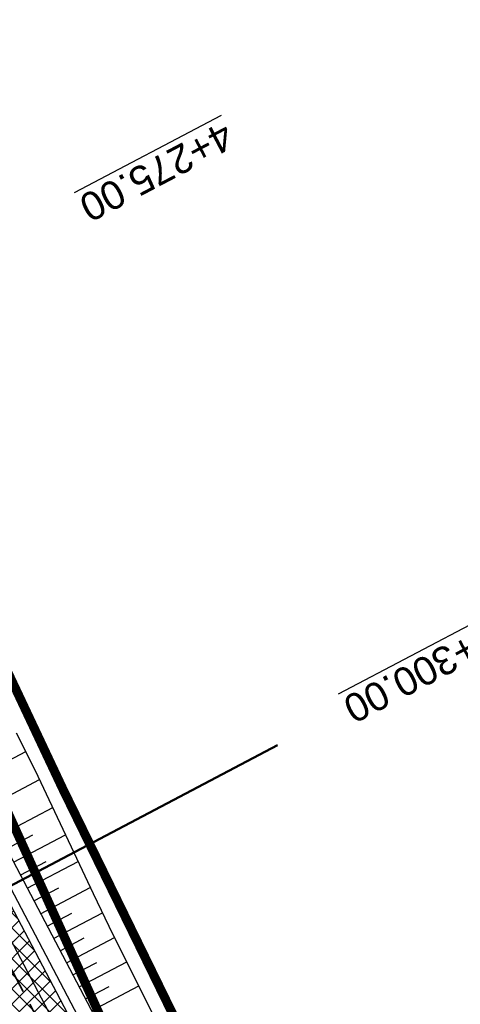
# Model space of a CAD drawing. Header units: metres. Extents: x 7529682 to 7533711, y 5721195 to 5727842.
# Tile 12 of 232: x 7531718 to 7531738, y 5723994 to 5724037. Entities that reach past the tile are written whole.
import ezdxf

# ---------------------------------------------------------------- set-up
doc = ezdxf.new("R2010")
doc.units = ezdxf.units.M
for name, pattern in [('817-dzialki-09-05-04$0$HIDDEN', [0.375, 0.25, -0.125]), ('ACAD_ISO05W100', [33, 24, -3, 0, -3, 0, -3]), ('CENTER2', [28.575000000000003, 19.05, -3.175, 3.175, -3.175])]:
    doc.linetypes.add(name, pattern=pattern)
for name, color, linetype in [('C-DROGI-SYTUACJA', 7, 'Continuous'), ('D-hatch-pobocza', 131, 'Continuous'), ('D-pobocza', 60, 'Continuous'), ('D-skarpa', 2, 'Continuous'), ('D-skarpa-kreskowanie', 2, 'Continuous')]:
    doc.layers.add(name, color=color, linetype=linetype)
for name, color, linetype, lineweight in [('D-bariera-uliczna-typu-B-01', 1, 'FENCELINE1', 30), ('D-obrzeża', 2, 'Continuous', 30), ('D-pas-drogowy', 7, 'ACAD_ISO05W100', 50), ('Sieci-KD-proj', 4, 'KANDESZCZ_X2', 30)]:
    doc.layers.add(name, color=color, linetype=linetype, lineweight=lineweight)
for name, color, linetype, lineweight, true_color in [('D-hatch-ciag-pieszo-rowerowy', 7, 'Continuous', 13, 0xff9f80), ('D-LR-etap-III', 7, '817-dzialki-09-05-04$0$HIDDEN', 50, 0x00008f), ('D-przekroje-pop', 7, 'Continuous', 50, 0x000099)]:
    doc.layers.add(name, color=color, linetype=linetype, lineweight=lineweight, true_color=true_color)
doc.styles.add('DIMTEXT', font='simplex.shx', dxfattribs={"width": 0.7})
doc.styles.get("Standard").update_dxf_attribs({"font": 'arial.ttf'})
doc.linetypes.add('FENCELINE1', pattern='A,6.35,-2.54,[133,ltypeshp.shx,S=2.54,R=0,X=-2.54,Y=0],-2.54,25.4', length=36.83)
doc.linetypes.add('KANDESZCZ_X2', pattern='A,4.366477,-0.326302,["kd",DIMTEXT,S=1.28,R=0,X=0,Y=-0.405864],-2.036296,4.465198', length=11.194273)
pattern_1 = [(45, (0, 0), (-0.3367596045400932, 0.3367596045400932), []), (135, (0, 0), (-0.3367596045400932, -0.3367596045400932), [])]

msp = doc.modelspace()

# ---------------------------------------------------------------- hatches: boundary and pattern name
at = {"layer": 'D-hatch-ciag-pieszo-rowerowy'}
h = msp.add_hatch(dxfattribs=at)
h.set_pattern_fill('ANSI37', color=256, scale=0.15, style=0)
h.set_pattern_definition(pattern_1)
h.paths.add_polyline_path([(7531670.458906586, 5724086.71862006), (7531652.861359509, 5724119.414572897), (7531649.993960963, 5724119.543724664), (7531666.660201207, 5724088.578124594), (7531679.390585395, 5724065.760141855), (7531684.867617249, 5724055.947126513), (7531688.519226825, 5724049.118146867), (7531697.217035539, 5724032.628804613), (7531705.518825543, 5724016.848378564), (7531710.984685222, 5724006.444116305), (7531717.725285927, 5723993.613384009), (7531720.608718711, 5723993.496779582), (7531714.804138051, 5724004.545797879), (7531709.33827834, 5724014.950060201), (7531701.035182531, 5724030.73296927), (7531692.33344085, 5724047.229767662), (7531688.667872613, 5724054.084851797), (7531683.179854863, 5724063.917550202)])
at = {"layer": 'D-hatch-pobocza'}
h = msp.add_hatch(dxfattribs=at)
h.set_pattern_fill('ANSI37', color=256, scale=0.15, style=0)
h.set_pattern_definition(pattern_1)
h.paths.add_polyline_path([(7531641.557825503, 5724137.251755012), (7531638.973820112, 5724135.895878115), (7531641.006768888, 5724132.021778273), (7531664.906257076, 5724087.616922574), (7531677.64401952, 5724064.785715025), (7531683.112433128, 5724054.988140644), (7531686.752875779, 5724048.180044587), (7531695.447538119, 5724031.696667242), (7531703.748818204, 5724015.917210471), (7531709.214143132, 5724005.513965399), (7531719.388607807, 5723986.14687362), (7531726.295217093, 5723973.000144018), (7531732.740794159, 5723960.735633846), (7531735.13, 5723956.19), (7531735.640456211, 5723955.218925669), (7531738.920835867, 5723952.151005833), (7531736.413235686, 5723957.004825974), (7531736.305660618, 5723956.961851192), (7531727.534596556, 5723973.651249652), (7531720.62798727, 5723986.797979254), (7531710.453522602, 5724006.165071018), (7531704.987823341, 5724016.569028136), (7531696.686186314, 5724032.349163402), (7531687.989321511, 5724048.836716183), (7531684.341062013, 5724055.659430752), (7531678.866615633, 5724065.467813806), (7531666.134017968, 5724088.289763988), (7531645.570935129, 5724126.495633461, -0.04489876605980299), (7531643.41488373, 5724131.53862466)])

# ---------------------------------------------------------------- linework, layer by layer
at = {"layer": 'C-DROGI-SYTUACJA', "color": 10, "linetype": 'CENTER2', "lineweight": 35, "ltscale": 0.2}
msp.add_lwpolyline([(7531614.256663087, 5724194.442743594, -0.04259237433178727), (7531617.002724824, 5724190.14299819), (7531641.086772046, 5724144.244027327, -0.04226225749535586), (7531643.052354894, 5724139.578765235), (7531645.974061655, 5724130.590306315, 0.04489876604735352), (7531648.087837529, 5724125.646197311), (7531669.362691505, 5724086.1178688), (7531687.570882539, 5724053.485485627), (7531733.076127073, 5723967.06731419, 0.08906008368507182), (7531737.423082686, 5723961.49317242), (7531739.516334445, 5723959.616805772, -0.04859652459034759), (7531742.139793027, 5723956.760110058), (7531750.647625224, 5723945.469249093, -0.1118001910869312), (7531754.274373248, 5723937.414485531), (7531757.426190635, 5723921.897601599, 0.2009158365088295), (7531763.939597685, 5723912.314339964), (7531771.973882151, 5723907.081516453, -0.1312281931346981), (7531777.150318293, 5723901.326672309), (7531783.375044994, 5723889.119926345)], format="xyb", dxfattribs=at)
at = {"layer": 'D-bariera-uliczna-typu-B-01', "color": 160, "ltscale": 0.1, "true_color": 0x3d3dff, "flags": 128}
msp.add_lwpolyline([(7531734.96961638, 5723966.915378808), (7531732.194850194, 5723972.195146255), (7531725.288447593, 5723985.341482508), (7531715.113982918, 5724004.708574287), (7531709.648123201, 5724015.112836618), (7531701.344844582, 5724030.896093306), (7531692.642552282, 5724047.39393556), (7531688.975029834, 5724054.252674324), (7531683.485474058, 5724064.088128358), (7531670.765846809, 5724086.886830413), (7531650.215144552, 5724125.06969697, -0.04489876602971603), (7531648.302177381, 5724129.544115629), (7531645.094307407, 5724139.412938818)], format="xyb", dxfattribs=at)
at = {"layer": 'D-LR-etap-III', "ltscale": 10, "flags": 128}
msp.add_lwpolyline([(7531750.474471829, 5723895.103125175, 0.4, 0.4, 0), (7531750.505, 5723895.13, 0.4, 0.4, 0), (7531682.71, 5724022.92, 0.4, 0.4, 0), (7531619.177023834, 5724147.203692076, 0.4, 0.4, 0), (7531592.308960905, 5724198.48863389, 0.4, 0.4, 0), (7531553.263875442, 5724272.918564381, 0.4, 0.4, 0), (7531504.019999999, 5724366.79, 0.4, 0.4, 0), (7531482.09, 5724407.62, 0.4, 0.4, 0), (7531412.350402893, 5724541.182759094, 0.4, 0.4, 0), (7531388.463669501, 5724586.929768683, 0.4, 0.4, 0), (7531345.12, 5724669.94, 0.4, 0.4, 0), (7531127.66, 5725081.67, 0.4, 0.4, 0), (7531059.253139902, 5725211.040795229, 0.4, 0.4, 0), (7531008.007244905, 5725307.953830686, 0.4, 0.4, 0), (7530964.181635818, 5725390.835555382, 0.4, 0.4, 0), (7530914.557354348, 5725484.683561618, 0.4, 0.4, 0), (7530865.243241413, 5725577.493975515, 0.4, 0.4, 0), (7530840.085257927, 5725624.058651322, 0.4, 0.4, 0), (7530802.559525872, 5725694.924584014, 0.4, 0.4, 0), (7530755.54, 5725787.51, 0.4, 0.4, 0), (7530708.717810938, 5725876.303221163, 0.4, 0.4, 0), (7530695.12, 5725902.09, 0.4, 0.4, 0), (7530642.91397006, 5726001.07839487, 0.4, 0.4, 0), (7530634.934723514, 5726016.146615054, 0.4, 0.4, 0), (7530610.820000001, 5726061.929999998, 0.4, 0.4, 0), (7530610.820000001, 5726061.929999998, 0.4, 0.4, 0), (7530607.21, 5726063.51, 0.4, 0.4, 0), (7530597.42, 5726080.68, 0.4, 0.4, 0), (7530591.16, 5726088.44, 0.4, 0.4, 0), (7530581.28, 5726107.21, 0.4, 0.4, 0), (7530571.29, 5726130.56, 0.4, 0.4, 0), (7530549.554994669, 5726171.527317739, 0.4, 0.4, 0), (7530531.014309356, 5726206.473807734, 0.4, 0.4, 0), (7530516.461208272, 5726236.016618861, 0.4, 0.4, 0), (7530500.798929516, 5726266.141265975, 0.4, 0.4, 0), (7530491.349999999, 5726283.94, 0.4, 0.4, 0), (7530482.4, 5726303.41, 0.4, 0.4, 0), (7530482.4, 5726303.41, 0.4, 0.4, 0), (7530450.41, 5726357.28, 0.4, 0.4, 0), (7530397.759396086, 5726458.499907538, 0.4, 0.4, 0), (7530334.707815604, 5726583.664702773, 0.4, 0.4, 0), (7530303.939274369, 5726645.167943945, 0.4, 0.4, 0), (7530300.509779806, 5726651.777515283, 0.4, 0.4, 0), (7530289.213532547, 5726671.966724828, 0.4, 0.4, 0), (7530281.54, 5726685.57, 0.4, 0.4, 0), (7530261.37085633, 5726724.163374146, 0.4, 0.4, 0), (7530254.03, 5726738.21, 0.4, 0.4, 0), (7530197.219999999, 5726845.06, 0.4, 0.4, 0), (7530194.71, 5726849.15, 0.4, 0.4, 0), (7530195.92, 5726850.75, 0.4, 0.4, 0), (7530170.546669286, 5726892.961489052, 0.4, 0.4, 0), (7530143.174718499, 5726945.065838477, 0.4, 0.4, 0), (7530105.059999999, 5727018.32, 0.4, 0.4, 0), (7530100.059999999, 5727027.16, 0.4, 0.4, 0), (7530062.318670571, 5727099.625398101, 0.4, 0.4, 0), (7530015.378537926, 5727189.420463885, 0.4, 0.4, 0), (7529983.207960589, 5727250.206596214, 0.4, 0.4, 0), (7529953.284293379, 5727306.74720398, 0.4, 0.4, 0), (7529900.67053443, 5727406.15903814, 0.4, 0.4, 0), (7529890.630239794, 5727425.131178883, 0.4, 0.4, 0), (7529875.155383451, 5727454.426350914, 0.4, 0.4, 0), (7529857.560096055, 5727487.787346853, 0.4, 0.4, 0), (7529835.194401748, 5727530.19312405, 0.4, 0.4, 0), (7529811.740544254, 5727574.662079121, 0.4, 0.4, 0), (7529792.101859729, 5727611.922638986, 0.4, 0.4, 0), (7529768.066117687, 5727657.469613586, 0.4, 0.4, 0), (7529755.210566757, 5727682.131373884, 0.4, 0.4, 0), (7529753.309999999, 5727681.13, 0.4, 0.4, 0), (7529739.21, 5727707.77, 0.4, 0.4, 0), (7529735.394745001, 5727711.251990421, 0.4, 0.4, 0), (7529725.42, 5727730.2, 0.4, 0.4, 0), (7529723.55, 5727729.88, 0.4, 0.4, 0), (7529695.566668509, 5727782.932080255, 0.4, 0.4, 0), (7529717.67971874, 5727794.024357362, 0.4, 0.4, 0), (7529736.274870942, 5727758.647400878, 0.4, 0.4, 0), (7529736.274870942, 5727758.647400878, 0.4, 0.4, 0), (7529744.511003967, 5727750.406106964, 0.4, 0.4, 0), (7529744.511003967, 5727750.406106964, 0.4, 0.4, 0), (7529750.282568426, 5727738.549848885, 0.4, 0.4, 0), (7529777.108510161, 5727687.569424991, 0.4, 0.4, 0), (7529796.51537536, 5727651.329932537, 0.4, 0.4, 0), (7529814.937945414, 5727616.793170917, 0.4, 0.4, 0), (7529839.006722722, 5727572.303976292, 0.4, 0.4, 0), (7529860.617626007, 5727532.509108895, 0.4, 0.4, 0), (7529882.348967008, 5727491.504261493, 0.4, 0.4, 0), (7529904.865139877, 5727449.096370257, 0.4, 0.4, 0), (7529920.747384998, 5727418.884773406, 0.4, 0.4, 0), (7529946.676504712, 5727368.547487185, 0.4, 0.4, 0), (7529972.024701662, 5727320.573310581, 0.4, 0.4, 0), (7529987.740014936, 5727290.153392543, 0.4, 0.4, 0), (7529996.497385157, 5727273.661630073, 0.4, 0.4, 0), (7530017.541471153, 5727234.202689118, 0.4, 0.4, 0), (7530033.053657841, 5727204.864166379, 0.4, 0.4, 0), (7530051.622983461, 5727170.222745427, 0.4, 0.4, 0), (7530069.276612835, 5727137.015751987, 0.4, 0.4, 0), (7530089.385386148, 5727097.533639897, 0.4, 0.4, 0), (7530109.712512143, 5727060.746615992, 0.4, 0.4, 0), (7530136.769722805, 5727011.640131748, 0.4, 0.4, 0), (7530162.446686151, 5726962.743777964, 0.4, 0.4, 0), (7530187.674104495, 5726916.992101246, 0.4, 0.4, 0), (7530207.820739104, 5726879.335323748, 0.4, 0.4, 0), (7530230.625609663, 5726834.518686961, 0.4, 0.4, 0), (7530262.288093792, 5726776.61832811, 0.4, 0.4, 0), (7530277.509672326, 5726760.213143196, 0.4, 0.4, 0), (7530286.036865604, 5726744.106684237, 0.4, 0.4, 0), (7530288.097472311, 5726735.884066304, 0.4, 0.4, 0), (7530290.393870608, 5726725.046963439, 0.4, 0.4, 0), (7530296.17664807, 5726713.582980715, 0.4, 0.4, 0), (7530302.726195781, 5726701.18226779, 0.4, 0.4, 0), (7530325.685047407, 5726657.466383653, 0.4, 0.4, 0), (7530343.243978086, 5726623.648592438, 0.4, 0.4, 0), (7530360.229820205, 5726591.746871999, 0.4, 0.4, 0), (7530383.20855044, 5726548.059469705, 0.4, 0.4, 0), (7530406.017875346, 5726503.605514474, 0.4, 0.4, 0), (7530427.464919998, 5726462.620289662, 0.4, 0.4, 0), (7530447.9278544, 5726424.388014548, 0.4, 0.4, 0), (7530471.126878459, 5726379.920667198, 0.4, 0.4, 0), (7530490.501003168, 5726343.033350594, 0.4, 0.4, 0), (7530509.499458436, 5726306.733076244, 0.4, 0.4, 0), (7530529.890269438, 5726267.244072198, 0.4, 0.4, 0), (7530543.852446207, 5726238.990319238, 0.4, 0.4, 0), (7530554.808897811, 5726218.943990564, 0.4, 0.4, 0), (7530559.027108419, 5726212.223286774, 0.4, 0.4, 0), (7530563.060988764, 5726206.409670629, 0.4, 0.4, 0), (7530566.93354971, 5726200.463543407, 0.4, 0.4, 0), (7530569.771022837, 5726194.901501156, 0.4, 0.4, 0), (7530571.47319415, 5726191.282350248, 0.4, 0.4, 0), (7530572.839142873, 5726188.024533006, 0.4, 0.4, 0), (7530575.295071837, 5726182.034664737, 0.4, 0.4, 0), (7530579.736851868, 5726173.306070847, 0.4, 0.4, 0), (7530583.3, 5726167.41, 0.4, 0.4, 0), (7530593.4, 5726163.33, 0.4, 0.4, 0), (7530598.618375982, 5726155.264489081, 0.4, 0.4, 0), (7530608.258304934, 5726140.497132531, 0.4, 0.4, 0), (7530603.269999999, 5726136.83, 0.4, 0.4, 0), (7530606.53, 5726131.84, 0.4, 0.4, 0), (7530604.239057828, 5726124.21679044, 0.4, 0.4, 0), (7530605.847136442, 5726121.630127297, 0.4, 0.4, 0), (7530608.971611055, 5726116.164124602, 0.4, 0.4, 0), (7530618.114293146, 5726097.791111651, 0.4, 0.4, 0), (7530651.213125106, 5726034.959524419, 0.4, 0.4, 0), (7530670.243741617, 5725998.61095082, 0.4, 0.4, 0), (7530698.075474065, 5725945.952624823, 0.4, 0.4, 0), (7530716.505955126, 5725911.3051464, 0.4, 0.4, 0), (7530735.223454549, 5725875.667401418, 0.4, 0.4, 0), (7530752.504235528, 5725842.154920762, 0.4, 0.4, 0), (7530778.310652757, 5725793.501254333, 0.4, 0.4, 0), (7530797.499961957, 5725756.381811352, 0.4, 0.4, 0), (7530812.518974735, 5725728.28874362, 0.4, 0.4, 0), (7530820.039295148, 5725713.160404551, 0.4, 0.4, 0), (7530822.422446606, 5725710.193574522, 0.4, 0.4, 0), (7530833.154893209, 5725688.800634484, 0.4, 0.4, 0), (7530849.629354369, 5725656.158601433, 0.4, 0.4, 0), (7530867.98290276, 5725621.963939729, 0.4, 0.4, 0), (7530872.629809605, 5725612.88760475, 0.4, 0.4, 0), (7530880.354488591, 5725597.594500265, 0.4, 0.4, 0), (7530883.839446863, 5725593.389159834, 0.4, 0.4, 0), (7530891.782113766, 5725587.763349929, 0.4, 0.4, 0), (7530895.038670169, 5725584.280746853, 0.4, 0.4, 0), (7530897.033644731, 5725580.941110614, 0.4, 0.4, 0), (7530900.951646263, 5725579.945856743, 0.4, 0.4, 0), (7530904.80970798, 5725571.977328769, 0.4, 0.4, 0), (7530903.682362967, 5725568.566434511, 0.4, 0.4, 0), (7530908.900614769, 5725558.844845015, 0.4, 0.4, 0), (7530910.252030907, 5725545.671606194, 0.4, 0.4, 0), (7530912.872986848, 5725538.645543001, 0.4, 0.4, 0), (7530945.278171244, 5725478.464284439, 0.4, 0.4, 0), (7530959.692318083, 5725450.24628822, 0.4, 0.4, 0), (7531002.82670893, 5725368.192370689, 0.4, 0.4, 0), (7531044.703532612, 5725290.314293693, 0.4, 0.4, 0), (7531064.098839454, 5725253.212562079, 0.4, 0.4, 0), (7531083.010253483, 5725216.677517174, 0.4, 0.4, 0), (7531113.013137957, 5725158.465613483, 0.4, 0.4, 0), (7531137.364304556, 5725113.07076138, 0.4, 0.4, 0), (7531150.830830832, 5725086.711759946, 0.4, 0.4, 0), (7531159.745663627, 5725076.640848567, 0.4, 0.4, 0), (7531166.309999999, 5725074.58, 0.4, 0.4, 0), (7531172.29, 5725062.58, 0.4, 0.4, 0), (7531170.589828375, 5725055.605912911, 0.4, 0.4, 0), (7531173.732823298, 5725044.080706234, 0.4, 0.4, 0), (7531215.342008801, 5724964.859648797, 0.4, 0.4, 0), (7531238.054496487, 5724921.684649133, 0.4, 0.4, 0), (7531262.389821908, 5724875.282876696, 0.4, 0.4, 0), (7531295.587160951, 5724811.265731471, 0.4, 0.4, 0), (7531348.487908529, 5724712.362812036, 0.4, 0.4, 0), (7531363.740817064, 5724682.68394264, 0.4, 0.4, 0), (7531366.986905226, 5724675.865317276, 0.4, 0.4, 0), (7531382.541261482, 5724646.110625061, 0.4, 0.4, 0), (7531401.299165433, 5724610.874551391, 0.4, 0.4, 0), (7531428.964837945, 5724558.862274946, 0.4, 0.4, 0), (7531449.111202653, 5724520.397801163, 0.4, 0.4, 0), (7531477.292992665, 5724465.831467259, 0.4, 0.4, 0), (7531500.996290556, 5724421.112506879, 0.4, 0.4, 0), (7531512.121834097, 5724400.549045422, 0.4, 0.4, 0), (7531513.78163794, 5724396.757451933, 0.4, 0.4, 0), (7531526.32, 5724379.39, 0.4, 0.4, 0), (7531566.783642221, 5724302.73628205, 0.4, 0.4, 0), (7531578.579156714, 5724282.774819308, 0.4, 0.4, 0), (7531584.232619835, 5724273.111246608, 0.4, 0.4, 0), (7531590.109283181, 5724263.508189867, 0.4, 0.4, 0), (7531593.027899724, 5724258.771479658, 0.4, 0.4, 0), (7531595.711841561, 5724254.226824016, 0.4, 0.4, 0), (7531601.659976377, 5724243.898197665, 0.4, 0.4, 0), (7531606.097733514, 5724235.986407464, 0.4, 0.4, 0), (7531609.382207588, 5724230.799061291, 0.4, 0.4, 0), (7531611.580260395, 5724227.671180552, 0.4, 0.4, 0), (7531612.707802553, 5724225.86410867, 0.4, 0.4, 0), (7531618.665224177, 5724214.480919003, 0.4, 0.4, 0), (7531619.885522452, 5724212.333950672, 0.4, 0.4, 0), (7531620.931818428, 5724210.787064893, 0.4, 0.4, 0), (7531623.518605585, 5724207.111542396, 0.4, 0.4, 0), (7531626.143926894, 5724203.61306897, 0.4, 0.4, 0), (7531632.022984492, 5724196.485954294, 0.4, 0.4, 0), (7531653.949089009, 5724152.617641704, 0.4, 0.4, 0), (7531656.750690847, 5724143.103797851, 0.4, 0.4, 0), (7531659.61440691, 5724133.254504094, 0.4, 0.4, 0), (7531661.627147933, 5724128.646047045, 0.4, 0.4, 0.01093811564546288), (7531674.314987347, 5724101.43546424, 0.4, 0.4, 0), (7531685.137626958, 5724081.408252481, 0.4, 0.4, 0), (7531692.159945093, 5724066.277333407, 0.4, 0.4, 0), (7531699.662164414, 5724051.388120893, 0.4, 0.4, 0), (7531704.480624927, 5724040.808561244, 0.4, 0.4, 0), (7531704.480624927, 5724040.808561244, 0.4, 0.4, 0), (7531704.401251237, 5724037.368913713, 0.4, 0.4, 0), (7531720.383609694, 5724003.441317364, 0.4, 0.4, 0), (7531728.79890528, 5723986.206298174, 0.4, 0.4, 0), (7531733.237926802, 5723977.192631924, 0.4, 0.4, 0), (7531736.750027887, 5723969.505210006, 0.4, 0.4, 0), (7531737.336143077, 5723968.518916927, 0.4, 0.4, 0), (7531738.285051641, 5723967.699360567, 0.4, 0.4, 0), (7531742.180915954, 5723962.346428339, 0.4, 0.4, 0), (7531744.286141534, 5723958.615526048, 0.4, 0.4, 0), (7531755.393260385, 5723944.192617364, 0.4, 0.4, 0), (7531758.69, 5723936.76, 0.4, 0.4, 0), (7531780.08, 5723929.25, 0.4, 0.4, 0), (7531792.611989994, 5723906.337708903, 0.4, 0.4, 0), (7531792.611989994, 5723906.337708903, 0.4, 0.4, 0), (7531756.962094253, 5723883.055323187, 0.4, 0.4, 0), (7531750.46, 5723895.130000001, 0.4, 0.4, 0), (7531750.46, 5723895.130000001, 0, 0, 0)], format="xyseb", dxfattribs=at)
at = {"layer": 'D-obrzeża'}
msp.add_lwpolyline([(7531780.89415394, 5723900.508946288), (7531779.425246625, 5723903.067009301, 0.1186133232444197), (7531777.818070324, 5723904.766880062), (7531765.060392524, 5723913.076104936, -0.2009158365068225), (7531758.546985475, 5723922.659366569), (7531755.443017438, 5723937.940680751, 0.1118001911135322), (7531751.816269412, 5723945.995444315), (7531743.064820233, 5723957.609612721, 0.0485965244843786), (7531740.441361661, 5723960.466308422), (7531738.436547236, 5723962.263400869, -0.08926204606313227), (7531734.082128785, 5723967.851728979), (7531731.88503071, 5723972.032321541), (7531724.978602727, 5723985.1787061), (7531714.804138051, 5724004.545797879), (7531709.33827834, 5724014.950060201), (7531701.035182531, 5724030.73296927), (7531692.33344085, 5724047.229767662), (7531688.667872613, 5724054.084851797), (7531683.179854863, 5724063.917550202), (7531670.458906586, 5724086.71862006), (7531649.906948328, 5724124.903820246, -0.04489876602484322), (7531647.969320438, 5724129.435920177), (7531644.774618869, 5724139.264231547)], format="xyb", dxfattribs=at)
at = {"layer": 'D-pas-drogowy', "ltscale": 0.2, "flags": 128}
msp.add_lwpolyline([(7531633.018560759, 5724182.834272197, 0.4, 0.4, 0), (7531617.558899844, 5724211.608162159, 0.4, 0.4, 0), (7531566.783642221, 5724302.73628205, 0.4, 0.4, 0), (7531538.419082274, 5724356.469679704, 0.4, 0.4, 0), (7531526.32, 5724379.39, 0.4, 0.4, 0), (7531516.102085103, 5724393.607319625, 0.4, 0.4, 0.001485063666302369), (7531513.78037409, 5724396.837773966, 0.4, 0.4, 0), (7531501.87, 5724413.41, 0.4, 0.4, 0), (7531474.926107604, 5724464.507896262, 0.4, 0.4, 0), (7531446.200436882, 5724518.992313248, 0.4, 0.4, 0), (7531424.962185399, 5724559.262257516, 0.4, 0.4, 0), (7531398.444460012, 5724609.565801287, 0.4, 0.4, 0), (7531379.647455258, 5724645.216004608, 0.4, 0.4, 0), (7531365.23, 5724672.56, 0.4, 0.4, 0), (7531341.305752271, 5724717.915356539, 0.4, 0.4, 0), (7531312.899996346, 5724771.788898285, 0.4, 0.4, 0), (7531292.590923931, 5724810.306502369, 0.4, 0.4, 0), (7531259.391619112, 5724873.271351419, 0.4, 0.4, 0), (7531233.740401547, 5724921.922582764, 0.4, 0.4, 0), (7531203.072738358, 5724980.092044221, 0.4, 0.4, 0), (7531173.471398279, 5725036.225177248, 0.4, 0.4, 0), (7531168.269999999, 5725046.09, 0.4, 0.4, 0), (7531172.29, 5725062.58, 0.4, 0.4, 0), (7531166.309999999, 5725074.58, 0.4, 0.4, 0), (7531150.32, 5725079.6, 0.4, 0.4, 0), (7531141.5, 5725096.43, 0.4, 0.4, 0), (7531109.311735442, 5725157.814415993, 0.4, 0.4, 0), (7531086.641300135, 5725201.047918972, 0.4, 0.4, 0), (7531059.198258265, 5725253.383662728, 0.4, 0.4, 0), (7531028.206828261, 5725312.48946212, 0.4, 0.4, 0), (7530999.104694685, 5725367.990143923, 0.4, 0.4, 0), (7530956.247527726, 5725449.724815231, 0.4, 0.4, 0), (7530924.397774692, 5725510.463768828, 0.4, 0.4, 0), (7530897.509999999, 5725561.74, 0.4, 0.4, 0), (7530894.46, 5725566.14, 0.4, 0.4, 0), (7530892.16, 5725570.49, 0.4, 0.4, 0), (7530869.362688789, 5725613.307018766, 0.4, 0.4, 0), (7530861.693971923, 5725627.704613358, 0.4, 0.4, 0), (7530852.74, 5725644.52, 0.4, 0.4, 0), (7530831.509999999, 5725684.2, 0.4, 0.4, 0), (7530811.13, 5725722.52, 0.4, 0.4, 0), (7530792.3476413, 5725757.940652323, 0.4, 0.4, 0), (7530768.03, 5725803.8, 0.4, 0.4, 0), (7530748.768542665, 5725840.178507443, 0.4, 0.4, 0), (7530727.7, 5725879.97, 0.4, 0.4, 0), (7530712.0981582, 5725909.54523909, 0.4, 0.4, 0), (7530693.644105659, 5725944.645156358, 0.4, 0.4, 0), (7530665.702224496, 5725997.538976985, 0.4, 0.4, 0), (7530641.759999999, 5726042.88, 0.4, 0.4, 0), (7530616.5, 5726091.48, 0.4, 0.4, 0), (7530604.628439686, 5726114.319880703, 0.4, 0.4, -0.007762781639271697), (7530602.5, 5726118.43, 0.4, 0.4, 0), (7530603.992037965, 5726123.394821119, 0.4, 0.4, 0), (7530606.53, 5726131.84, 0.4, 0.4, 0), (7530603.269999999, 5726136.83, 0.4, 0.4, 0), (7530593.775620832, 5726151.368713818, 0.4, 0.4, 0), (7530590.202637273, 5726156.84001263, 0.4, 0.4, 0), (7530583.3, 5726167.41, 0.4, 0.4, 0), (7530580.578343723, 5726170.427567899, 0.4, 0.4, 0), (7530575.849999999, 5726175.67, 0.4, 0.4, 0), (7530569.009999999, 5726186.66, 0.4, 0.4, 0), (7530562.555322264, 5726199.189409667, 0.4, 0.4, 0), (7530555.67, 5726211.39, 0.4, 0.4, 0), (7530548.29, 5726224.23, 0.4, 0.4, 0), (7530540.58, 5726237.71, 0.4, 0.4, 0), (7530532.679999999, 5726252.65, 0.4, 0.4, 0), (7530524.059999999, 5726269.35, 0.4, 0.4, 0), (7530502.82, 5726309.91, 0.4, 0.4, 0), (7530488.83, 5726336.63, 0.4, 0.4, 0), (7530466.03, 5726380.16, 0.4, 0.4, 0), (7530438.469999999, 5726432.77, 0.4, 0.4, 0), (7530424.53, 5726459.09, 0.4, 0.4, 0), (7530401.63, 5726502.97, 0.4, 0.4, 0), (7530383.38, 5726538.06, 0.4, 0.4, 0), (7530353.969999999, 5726593.52, 0.4, 0.4, 0), (7530338.469999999, 5726622.74, 0.4, 0.4, 0), (7530322.009999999, 5726653.88, 0.4, 0.4, 0), (7530297.54, 5726700.33, 0.4, 0.4, 0), (7530287.38, 5726719.6, 0.4, 0.4, 0), (7530285.94993921, 5726722.315508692, 0.4, 0.4, 0), (7530280.259999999, 5726733.12, 0.4, 0.4, 0), (7530266.73, 5726758.74, 0.4, 0.4, 0), (7530260.42, 5726770.47, 0.4, 0.4, 0), (7530253.25, 5726783.82, 0.4, 0.4, 0), (7530244.95, 5726799.33, 0.4, 0.4, 0), (7530239.389999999, 5726808.49, 0.4, 0.4, 0), (7530238.29, 5726807.9, 0.4, 0.4, 0), (7530218.11, 5726850.67, 0.4, 0.4, 0), (7530175.906646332, 5726928.168028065, 0.4, 0.4, 0), (7530096.679999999, 5727076.15, 0.4, 0.4, 0), (7530094.679999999, 5727079.89, 0.4, 0.4, 0), (7530064.59693469, 5727135.522637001, 0.4, 0.4, 0), (7530046.730970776, 5727168.8921561, 0.4, 0.4, 0), (7530025.803045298, 5727208.461374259, 0.4, 0.4, 0), (7530012.846501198, 5727232.979315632, 0.4, 0.4, 0), (7529994.15, 5727268.45, 0.4, 0.4, 0), (7529981.670868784, 5727291.93018666, 0.4, 0.4, 0), (7529949.889999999, 5727351.73, 0.4, 0.4, 0), (7529924.75, 5727399.03, 0.4, 0.4, 0), (7529915.515824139, 5727417.099754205, 0.4, 0.4, 0), (7529885.83, 5727475.19, 0.4, 0.4, 0), (7529862.559999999, 5727519.97, 0.4, 0.4, 0), (7529852.984923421, 5727538.191086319, 0.4, 0.4, 0), (7529836.513084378, 5727569.51130111, 0.4, 0.4, 0), (7529815.36890814, 5727609.140983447, 0.4, 0.4, 0), (7529792.795203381, 5727651.247499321, 0.4, 0.4, 0), (7529774.199114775, 5727685.858348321, 0.4, 0.4, 0), (7529746.966026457, 5727736.059440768, 0.4, 0.4, 0), (7529733.92, 5727757.62, 0.4, 0.4, 0), (7529708.607472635, 5727806.388536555, 0.4, 0.4, 0), (7529688.491967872, 5727796.344621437, 0.4, 0.4, 0), (7529723.55, 5727729.88, 0.4, 0.4, 0), (7529725.42, 5727730.2, 0.4, 0.4, 0), (7529735.38, 5727711.28, 0.4, 0.4, 0), (7529739.21, 5727707.77, 0.4, 0.4, 0), (7529753.309999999, 5727681.13, 0.4, 0.4, 0), (7529755.178396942, 5727682.114424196, 0.4, 0.4, 0), (7529792.101859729, 5727611.922638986, 0.4, 0.4, 0), (7529811.740544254, 5727574.662079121, 0.4, 0.4, 0), (7529835.194401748, 5727530.19312405, 0.4, 0.4, 0), (7529857.560096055, 5727487.787346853, 0.4, 0.4, 0), (7529875.155383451, 5727454.426350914, 0.4, 0.4, 0), (7529890.630239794, 5727425.131178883, 0.4, 0.4, 0), (7529900.67053443, 5727406.15903814, 0.4, 0.4, 0), (7529953.284293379, 5727306.74720398, 0.4, 0.4, 0), (7529983.207960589, 5727250.206596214, 0.4, 0.4, 0), (7530015.378537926, 5727189.420463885, 0.4, 0.4, 0), (7530062.318670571, 5727099.625398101, 0.4, 0.4, 0), (7530100.059999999, 5727027.16, 0.4, 0.4, 0), (7530105.059999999, 5727018.32, 0.4, 0.4, 0), (7530143.174718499, 5726945.065838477, 0.4, 0.4, 0), (7530170.546669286, 5726892.961489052, 0.4, 0.4, 0), (7530195.92, 5726850.75, 0.4, 0.4, 0), (7530194.71, 5726849.15, 0.4, 0.4, 0), (7530197.219999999, 5726845.06, 0.4, 0.4, 0), (7530254.03, 5726738.21, 0.4, 0.4, 0), (7530261.37085633, 5726724.163374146, 0.4, 0.4, 0), (7530281.54, 5726685.57, 0.4, 0.4, 0), (7530289.213532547, 5726671.966724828, 0.4, 0.4, 0), (7530300.509779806, 5726651.777515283, 0.4, 0.4, 0), (7530303.939274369, 5726645.167943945, 0.4, 0.4, 0), (7530334.707815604, 5726583.664702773, 0.4, 0.4, 0), (7530397.759396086, 5726458.499907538, 0.4, 0.4, 0), (7530450.41, 5726357.28, 0.4, 0.4, 0), (7530482.4, 5726303.41, 0.4, 0.4, 0), (7530483.687990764, 5726301.003383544, 0.4, 0.4, 0), (7530491.349999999, 5726283.94, 0.4, 0.4, 0), (7530512.67, 5726243.78, 0.4, 0.4, 0), (7530529.429999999, 5726209.46, 0.4, 0.4, 0), (7530571.29, 5726130.56, 0.4, 0.4, 0), (7530581.28, 5726107.21, 0.4, 0.4, 0), (7530591.16, 5726088.44, 0.4, 0.4, 0), (7530597.42, 5726080.68, 0.4, 0.4, 0), (7530607.21, 5726063.51, 0.4, 0.4, 0), (7530610.820000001, 5726061.929999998, 0.4, 0.4, 0), (7530634.934723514, 5726016.146615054, 0.4, 0.4, 0), (7530642.91397006, 5726001.07839487, 0.4, 0.4, 0), (7530695.12, 5725902.09, 0.4, 0.4, 0), (7530708.717810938, 5725876.303221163, 0.4, 0.4, 0), (7530755.54, 5725787.51, 0.4, 0.4, 0), (7530802.559525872, 5725694.924584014, 0.4, 0.4, 0), (7530840.085257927, 5725624.058651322, 0.4, 0.4, 0), (7530865.243241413, 5725577.493975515, 0.4, 0.4, 0), (7530914.557354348, 5725484.683561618, 0.4, 0.4, 0), (7530964.181635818, 5725390.835555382, 0.4, 0.4, 0), (7531008.007244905, 5725307.953830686, 0.4, 0.4, 0), (7531059.253139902, 5725211.040795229, 0.4, 0.4, 0), (7531127.66, 5725081.67, 0.4, 0.4, 0), (7531345.12, 5724669.94, 0.4, 0.4, 0), (7531388.463669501, 5724586.929768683, 0.4, 0.4, 0), (7531412.350402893, 5724541.182759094, 0.4, 0.4, 0), (7531482.09, 5724407.62, 0.4, 0.4, 0), (7531504.019999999, 5724366.79, 0.4, 0.4, 0), (7531519.374444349, 5724337.520497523, 0.4, 0.4, 0), (7531563.748815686, 5724252.931583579, 0.4, 0.4, 0), (7531602.175111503, 5724179.681224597, 0.4, 0.4, 0), (7531619.177023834, 5724147.203692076, 0.4, 0.4, 0), (7531625.038493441, 5724135.63500206, 0.4, 0.4, 0), (7531656.796442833, 5724073.31633882, 0.4, 0.4, 0), (7531675.12, 5724037.36, 0.4, 0.4, 0), (7531682.71, 5724022.92, 0.4, 0.4, 0), (7531705.565196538, 5723979.810545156, 0.4, 0.4, 0), (7531736.605941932, 5723921.261514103, 0.4, 0.4, 0), (7531750.46, 5723895.130000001, 0.4, 0.4, 0), (7531740.769999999, 5723886.56, 0.4, 0.4, 0), (7531732.86, 5723885, 0.4, 0.4, 0), (7531722.179999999, 5723887.77, 0.4, 0.4, 0), (7531729.87, 5723862.17, 0.4, 0.4, 0), (7531742.92, 5723861.93, 0.4, 0.4, 0), (7531763.71, 5723859.52, 0.4, 0.4, 0), (7531768.42, 5723854.12, 0.4, 0.4, 0), (7531787.42, 5723817.97, 0.4, 0.4, 0), (7531795.57, 5723809.82, 0.4, 0.4, 0), (7531816.346897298, 5723819.850397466, 0.4, 0.4, 0), (7531816.346897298, 5723819.850397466, 0.4, 0.4, 0), (7531805.059999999, 5723843.23, 0.4, 0.4, 0), (7531803.61, 5723886.23, 0.4, 0.4, 0), (7531803.61, 5723886.23, 0.4, 0.4, 0), (7531780.08, 5723929.25, 0.4, 0.4, 0), (7531758.69, 5723936.76, 0.4, 0.4, 0), (7531749.3590272, 5723946.412126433, 0.4, 0.4, 0), (7531742.71, 5723953.29, 0.4, 0.4, 0), (7531735.177368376, 5723967.877529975, 0.4, 0.4, 0), (7531722.37, 5723992.68, 0.4, 0.4, 0), (7531705.041669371, 5724030.885563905, 0.4, 0.4, 0), (7531699.469999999, 5724043.17, 0.4, 0.4, 0), (7531692.69, 5724058.11, 0.4, 0.4, 0), (7531679.672010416, 5724084.016803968, 0.4, 0.4, 0), (7531674.55, 5724094.21, 0.4, 0.4, 0), (7531666.633166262, 5724114.002855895, 0.4, 0.4, 0), (7531649, 5724153.82, 0.4, 0.4, 0), (7531641.49, 5724149.34, 0.4, 0.4, 0), (7531626.04, 5724179.34, 0.4, 0.4, 0), (7531633.03, 5724182.84, 0, 0, 0)], format="xyseb", dxfattribs=at)
at = {"layer": 'D-pobocza'}
msp.add_lwpolyline([(7531735.52251396, 5723966.409309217), (7531735.521202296, 5723967.335125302), (7531735.119785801, 5723968.010504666), (7531734.925467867, 5723968.396591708), (7531732.770265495, 5723972.497466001), (7531725.863873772, 5723985.643781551), (7531715.689409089, 5724005.010873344), (7531710.223415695, 5724015.415389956), (7531701.919931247, 5724031.199037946), (7531693.216616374, 5724047.698818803), (7531689.545464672, 5724054.564344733), (7531684.053095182, 5724064.40483999), (7531671.335878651, 5724087.199221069), (7531650.787508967, 5724125.377753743, -0.04489876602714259), (7531648.920340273, 5724129.745050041), (7531645.699301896, 5724139.65438505)], format="xyb", dxfattribs=at)
at = {"layer": 'D-przekroje-pop', "extrusion": (0.4659227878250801, -0.8848253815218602, 0), "elevation": -1555540.641171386}
msp.add_lwpolyline([(9331210.286026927, 0), (9331195.286026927, 0), (9331187.286026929, 0)], dxfattribs=at)
at = {"layer": 'D-skarpa', "linetype": 'Continuous', "elevation": -1.522202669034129}
msp.add_lwpolyline([(7531718.337282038, 5724005.905114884), (7531719.173623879, 5724004.240193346), (7531720.032738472, 5724002.432244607), (7531721.728759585, 5723998.804653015), (7531722.604200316, 5723997.005301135), (7531725.290356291, 5723991.638752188)], dxfattribs=at)
at = {"layer": 'D-skarpa-kreskowanie', "linetype": 'Continuous'}
for p, q in [((7531716.316781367, 5724003.793041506, 0.3088692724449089), (7531718.753657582, 5724005.076228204, -1.527273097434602)), ((7531716.958374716, 5724002.574603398, 0.2718145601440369), (7531719.363325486, 5724003.840979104, -1.540272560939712)), ((7531717.591562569, 5724001.372128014, 0.2352453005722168), (7531719.947092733, 5724002.612480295, -1.539604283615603)), ((7531717.901650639, 5724000.783245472, 0.2173364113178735), (7531719.066020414, 5724001.396368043, -0.6599952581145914)), ((7531718.21173871, 5724000.194362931, 0.1994275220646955), (7531720.512580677, 5724001.405918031, -1.534215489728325)), ((7531718.514627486, 5723999.61915244, 0.1819344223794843), (7531719.651423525, 5724000.217755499, -0.6746209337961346)), ((7531718.817516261, 5723999.043941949, 0.1644413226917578), (7531721.063858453, 5724000.226799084, -1.528137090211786)), ((7531719.113230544, 5723998.4823564, 0.1473625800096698), (7531720.223099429, 5723999.066780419, -0.6889036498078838)), ((7531719.408944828, 5723997.920770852, 0.1302838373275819), (7531721.602078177, 5723999.07560979, -1.522202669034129)), ((7531719.697654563, 5723997.372487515, 0.1136096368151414), (7531720.783434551, 5723997.944227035, -0.7045060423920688)), ((7531719.986364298, 5723996.824204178, 0.09693543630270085), (7531722.140448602, 5723997.958481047, -1.526128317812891)), ((7531720.269933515, 5723996.285683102, 0.08055812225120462), (7531721.33839341, 5723996.848302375, -0.7245071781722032)), ((7531720.553502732, 5723995.747162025, 0.06418080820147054), (7531722.674831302, 5723996.864190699, -1.534202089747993)), ((7531720.8327599, 5723995.216829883, 0.04805253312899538), (7531721.887960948, 5723995.772467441, -0.747022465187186)), ((7531721.112017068, 5723994.68649774, 0.03192425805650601), (7531723.21149269, 5723995.792019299, -1.549992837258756)), ((7531721.388397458, 5723994.161628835, 0.0159621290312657), (7531722.432728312, 5723994.711542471, -0.7709223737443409)), ((7531721.664777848, 5723993.636759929), (7531723.742625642, 5723994.730892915, -1.565620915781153))]:
    msp.add_line(p, q, dxfattribs=at)
at = {"layer": 'Sieci-KD-proj', "ltscale": 0.7, "flags": 128}
msp.add_lwpolyline([(7531506.529044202, 5724396.605571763), (7531510.680585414, 5724396.767861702), (7531518.174499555, 5724374.538481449), (7531526.012943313, 5724359.555892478), (7531537.352309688, 5724337.954601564), (7531552.218784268, 5724309.651622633), (7531564.450088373, 5724286.205363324), (7531574.31042361, 5724267.349613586), (7531591.209177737, 5724235.13471978), (7531606.38896986, 5724206.139190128), (7531610.933483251, 5724198.782623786), (7531616.745231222, 5724187.706700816, -0.1989122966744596), (7531616.765988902, 5724187.478030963), (7531616.644249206, 5724187.087485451, 0.1989122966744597), (7531616.665006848, 5724186.858815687), (7531627.418254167, 5724166.365473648), (7531638.171501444, 5724145.872131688, 0.1989124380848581), (7531638.347873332, 5724145.725115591), (7531638.73841886, 5724145.60337589, -0.1989124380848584), (7531638.914790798, 5724145.45635971), (7531644.76737073, 5724134.302619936), (7531648.018650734, 5724127.047733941), (7531660.609994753, 5724103.647365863), (7531676.602066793, 5724074.256248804), (7531694.711868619, 5724041.321096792), (7531705.944865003, 5724019.854161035), (7531727.553291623, 5723978.741005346), (7531737.714085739, 5723957.279628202), (7531739.251302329, 5723963.843901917)], format="xyb", dxfattribs=at)

# ---------------------------------------------------------------- texts
at = {"layer": 'D-przekroje-pop', "lineweight": 30}
for s, p in [('%%U4+275.00', (7531727.492226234, 5724032.919102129)), ('%%U4+300.00', (7531739.14029593, 5724010.798467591))]:
    msp.add_text(s, height=1.25, rotation=207.769959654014, dxfattribs=at).set_placement(p)

doc.saveas('drawing.dxf')
